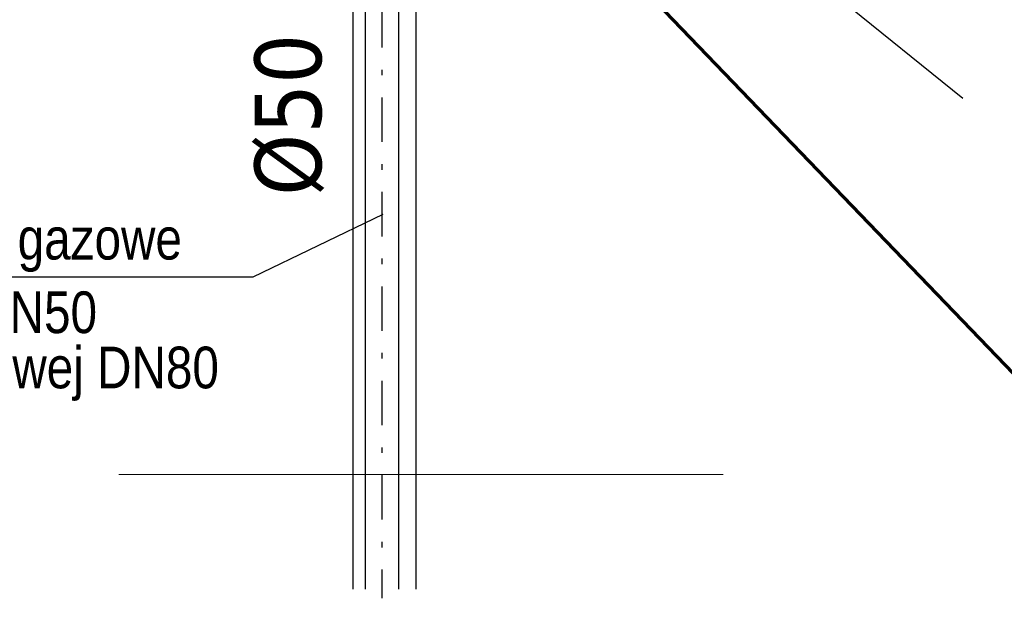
# Model space of a CAD drawing. Extents: x 34439 to 126910, y -74890 to 17912.
# Tile 29 of 144: x 95456 to 96343, y -57582 to -57051. Entities that reach past the tile are written whole.
import ezdxf
from ezdxf.lldxf.tags import DXFTag

# ---------------------------------------------------------------- set-up
doc = ezdxf.new("R2010")
doc.units = 0
doc.header["$MEASUREMENT"] = 0
doc.linetypes.add('DASHDOT', pattern=[8.5, 4, -2, 0.5, -2])
for name, color, linetype, lineweight in [('_konstrukcja', 96, 'Continuous', 20), ('gaz', 1, 'Continuous', 30), ('WYMIARKI', 10, 'Continuous', 13), ('WYMIARY-I-OPISY', 3, 'Continuous', 9)]:
    doc.layers.add(name, color=color, linetype=linetype, lineweight=lineweight)
doc.layers.add('wymiary', color=2, linetype='Continuous')
doc.styles.get("Standard").update_dxf_attribs({"font": 'ARIALN.TTF'})
tags = doc.linetypes.add('HIDDEN', pattern=[0.375, 0.25, -0.125]).pattern_tags.tags
tags[6:7] = [DXFTag(74, 4), DXFTag(75, 0), DXFTag(340, '0'), DXFTag(46, 1.0), DXFTag(50, 0.0), DXFTag(44, 0.0), DXFTag(45, 0.0)]
tags[4:5] = [DXFTag(74, 4), DXFTag(75, 0), DXFTag(340, '0'), DXFTag(46, 1.0), DXFTag(50, 0.0), DXFTag(44, 0.0), DXFTag(45, 0.0)]

msp = doc.modelspace()

# ---------------------------------------------------------------- linework, layer by layer
msp.add_line((96306.04, -57121.57), (96195.79, -57032.31))
at = {"layer": '_konstrukcja', "lineweight": 70, "ltscale": 50}
msp.add_line((103631.88, -64931.82), (84783.73, -45352.49), dxfattribs=at)
at = {"layer": 'gaz'}
for p, q in [((95767.66, -56771.19), (95767.66, -57563.16)), ((95797.66, -56771.19), (95797.66, -57563.16)), ((95756.4, -56962.28), (95756.4, -57563.16)), ((95813.04, -56962.28), (95813.04, -57563.16))]:
    msp.add_line(p, q, dxfattribs=at)
at = {"layer": 'wymiary', "linetype": 'DASHDOT', "ltscale": 10}
msp.add_line((95782.66, -56695.62), (95782.66, -57571.27), dxfattribs=at)
at = {"layer": 'wymiary'}
for p, q in [((95783.57, -57226.04), (95666.4, -57282.3)), ((95666.4, -57282.3), (95159.43, -57282.3))]:
    msp.add_line(p, q, dxfattribs=at)
at = {"layer": 'WYMIARY-I-OPISY', "linetype": 'HIDDEN', "ltscale": 10}
msp.add_line((96090.02, -57460.09), (95545.53, -57460.09), dxfattribs=at)

# ---------------------------------------------------------------- texts
at = {"layer": 'WYMIARKI', "insert": (95667.87, -57209.09), "char_height": 60, "width": 406, "attachment_point": 1, "rotation": 90}
msp.add_mtext('{\\fTahoma|b0|i0|c238|p8;%%c50}', dxfattribs=at)
at = {"layer": 'wymiary', "char_height": 37.5, "width": 1186.4967, "attachment_point": 1}
for s, insert in [('{\\fArial Narrow|b0|i0|c238|p0;istn. przyłącze gazowe}', (95170.26, -57228.96)), ('{\\fArial Narrow|b0|i0|c238|p0;rura stalowa DN50}', (95170.26, -57295.21)), ('{\\fArial Narrow|b0|i0|c238|p0;w rurze osłonowej DN80}', (95170.26, -57344.9))]:
    msp.add_mtext(s, dxfattribs=dict(at, insert=insert))

doc.saveas('drawing.dxf')
